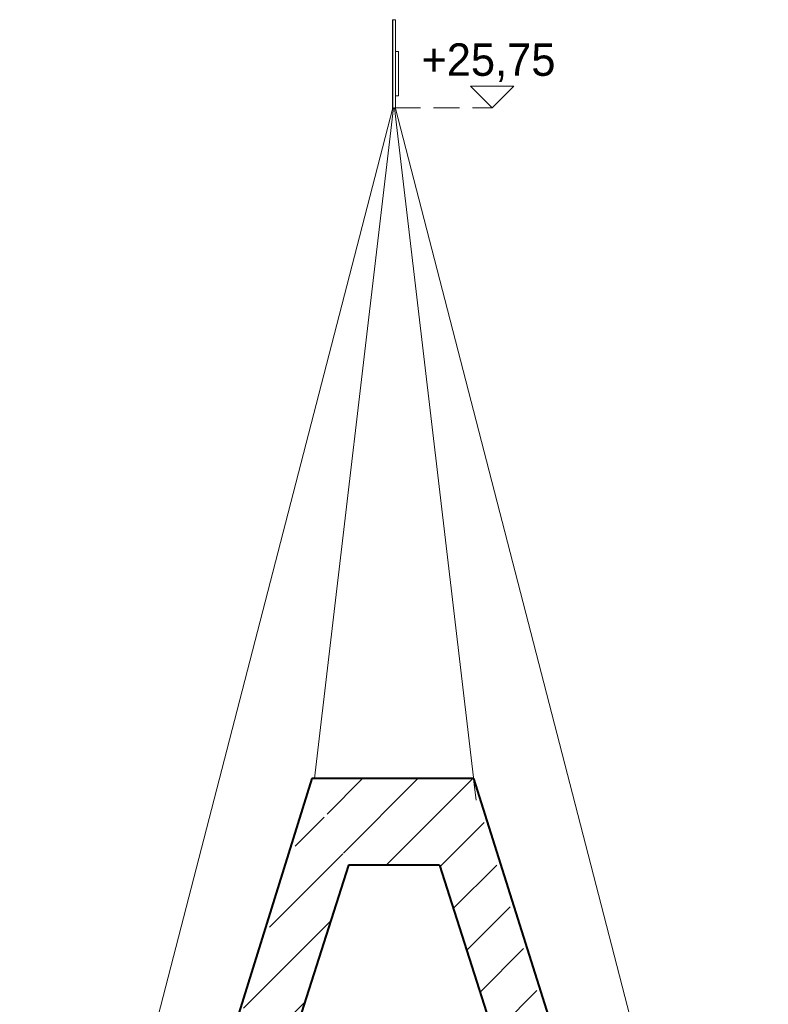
# Model space of a CAD drawing. Header units: millimetres. Extents: x 16408 to 39505, y -6861 to 26364.
# Tile 85 of 85: x 27901 to 33086, y 19550 to 26364. Entities that reach past the tile are written whole.
import ezdxf

# ---------------------------------------------------------------- set-up
doc = ezdxf.new("R2010")
doc.units = ezdxf.units.MM
doc.header["$MEASUREMENT"] = 0
doc.linetypes.add('Przerywana gęsta', pattern=[270, 180, -90])
doc.linetypes.add('Wipeout_Contour', pattern=[1000, 0, -1000])
for name, color, linetype, lineweight in [('0_Nr_pióra__1', 7, 'Continuous', 13), ('0_Nr_pióra__88', 7, 'Continuous', 13), ('inw_schody zewnętrzne_Nr_pióra__1', 7, 'Continuous', 13), ('inw_schody zewnętrzne_Nr_pióra__27', 7, 'Continuous', 40), ('inw_schody zewnętrzne_Nr_pióra__87', 7, 'Continuous', 13), ('inw_ściany zewnętrzne_Nr_pióra__1', 7, 'Continuous', 13)]:
    doc.layers.add(name, color=color, linetype=linetype, lineweight=lineweight)
doc.layers.add('inw_schody zewnętrzne', color=7, linetype='Continuous')
doc.styles.add('STYL_AUTOMATYCZNY_1', font='txt')
pattern_1 = [(45, (0, 0), (-190.9188, 190.9188), [])]

# ---------------------------------------------------------------- blocks, each defined once
blk = doc.blocks.new('Wymiary_19_4', base_point=(31174.4, 25754.1))
at = {"layer": '0_Nr_pióra__1', "color": 7, "linetype": 'Continuous', "lineweight": 13}
for p, q in [((31174.4, 25754.1), (31024.4, 25904.1)), ((31024.4, 25904.1), (31324.4, 25904.1)), ((31324.4, 25904.1), (31174.4, 25754.1))]:
    blk.add_line(p, q, dxfattribs=at)
at = {"layer": '0_Nr_pióra__1', "color": 7, "lineweight": 13, "insert": (30683.1, 25934.1), "char_height": 225, "attachment_point": 7, "style": 'STYL_AUTOMATYCZNY_1'}
blk.add_mtext('\\A1;{\\pql;\\fCentury Gothic|b0|i0|c238|p34;+25,75}', dxfattribs=at)

msp = doc.modelspace()

# ---------------------------------------------------------------- block references
at = {"color": 7, "linetype": 'Continuous', "lineweight": 13}
msp.add_blockref('Wymiary_19_4', (31174.4, 25754.1), dxfattribs=at)

# ---------------------------------------------------------------- wipeouts: each hides what was drawn before it
at = {"color": 254, "linetype": 'Wipeout_Contour', "lineweight": 0, "ltscale": 160330.798729}
msp.add_wipeout([(30503.5, 25837.7), (30523.5, 25837.7), (30523.5, 26144.5), (30503.5, 26144.5)], dxfattribs=at).dxf.layer = 'inw_schody zewnętrzne'
at = {"color": 254, "linetype": 'Wipeout_Contour', "lineweight": 0, "ltscale": 257275.211859}
msp.add_wipeout([(30807.6, 20512.3), (32531.8, 15143.8), (32728.1, 15766.4), (31148.3, 20691.7), (31043.7, 21112.3), (29925.6, 21112.3), (30179.3, 20512.3)], dxfattribs=at).dxf.layer = 'inw_schody zewnętrzne'

# ---------------------------------------------------------------- next in the draw order: hatches: boundary and pattern name
at = {"layer": 'inw_schody zewnętrzne_Nr_pióra__1', "linetype": 'Continuous', "lineweight": 13}
h = msp.add_hatch(dxfattribs=at)
h.set_pattern_fill('Bloczki_ceramiczne_0004', style=0, pattern_type=2)
h.set_pattern_definition(pattern_1)
h.paths.add_polyline_path([(30807.6, 20512.3), (32531.8, 15143.8), (32728.1, 15766.4), (31148.3, 20691.7), (31043.7, 21112.3), (29925.6, 21112.3), (30179.3, 20512.3)])

# ---------------------------------------------------------------- next in the draw order: linework, layer by layer
at = {"layer": 'inw_schody zewnętrzne_Nr_pióra__27', "color": 7, "linetype": 'Continuous', "lineweight": 40}
for p, q in [((31043.7, 21112.3), (29925.6, 21112.3)), ((31043.7, 21112.3), (32730.1, 15766.4)), ((30807.6, 20512.3), (32531.8, 15143.8))]:
    msp.add_line(p, q, dxfattribs=at)

# ---------------------------------------------------------------- next in the draw order: wipeouts: each hides what was drawn before it
at = {"color": 254, "linetype": 'Wipeout_Contour', "lineweight": 0, "ltscale": 200387.811565}
msp.add_wipeout([(30500.6, 26364.4), (30500.6, 25748.6), (30501.7, 25754.1), (30503.5, 25748.6), (30503.5, 26364.4)], dxfattribs=at)

# ---------------------------------------------------------------- next in the draw order: wipeouts: each hides what was drawn before it
at = {"color": 254, "linetype": 'Wipeout_Contour', "lineweight": 0, "ltscale": 200368.388425}
msp.add_wipeout([(30493.5, 25748.6), (30496.1, 25754.1), (30500.6, 25748.6), (30500.6, 26364.4), (30493.5, 26364.4)], dxfattribs=at)
at = {"color": 254, "linetype": 'Wipeout_Contour', "lineweight": 0, "ltscale": 138120.209268}
msp.add_wipeout([(28256.9, 15766.4), (28655.2, 15766.4), (30179.3, 20512.3), (29925.6, 21012.3)], dxfattribs=at).dxf.layer = 'inw_schody zewnętrzne'

# ---------------------------------------------------------------- next in the draw order: hatches: boundary and pattern name
at = {"layer": 'inw_schody zewnętrzne_Nr_pióra__1', "linetype": 'Continuous', "lineweight": 13}
h = msp.add_hatch(dxfattribs=at)
h.set_pattern_fill('Bloczki_ceramiczne_0004', style=0, pattern_type=2)
h.set_pattern_definition(pattern_1)
h.paths.add_polyline_path([(28256.9, 15766.4), (28655.2, 15766.4), (30179.3, 20512.3), (29925.6, 21012.3)])

# ---------------------------------------------------------------- next in the draw order: linework, layer by layer
at = {"layer": 'inw_schody zewnętrzne_Nr_pióra__27', "color": 7, "linetype": 'Continuous', "lineweight": 40}
for p, q in [((29925.6, 21112.3), (28256.9, 15766.4)), ((30179.3, 20512.3), (28455.2, 15143.8)), ((30807.6, 20512.3), (30179.3, 20512.3))]:
    msp.add_line(p, q, dxfattribs=at)

# ---------------------------------------------------------------- next in the draw order: wipeouts: each hides what was drawn before it
at = {"color": 254, "linetype": 'Wipeout_Contour', "lineweight": 0, "ltscale": 200341.483031}
msp.add_wipeout([(30486.4, 25748.6), (30489.1, 25754.1), (30493.5, 25748.6), (30493.5, 26364.4), (30486.4, 26364.4)], dxfattribs=at)

# ---------------------------------------------------------------- next in the draw order: linework, layer by layer
at = {"layer": 'inw_schody zewnętrzne_Nr_pióra__87', "color": 7, "linetype": 'Continuous', "lineweight": 13}
msp.add_line((30523.5, 25837.7), (30523.5, 26144.5), dxfattribs=at)

# ---------------------------------------------------------------- next in the draw order: wipeouts: each hides what was drawn before it
at = {"color": 254, "linetype": 'Wipeout_Contour', "lineweight": 0, "ltscale": 200323.652627}
msp.add_wipeout([(30486.4, 26364.4), (30483.5, 26364.4), (30483.5, 25749.8), (30484.6, 25754.1), (30486.4, 25748.6)], dxfattribs=at)

# ---------------------------------------------------------------- next in the draw order: linework, layer by layer
at = {"layer": '0_Nr_pióra__88', "color": 7, "linetype": 'Continuous', "lineweight": 13}
for p, q in [((30483.5, 25749.8), (30483.5, 26364.4)), ((30483.5, 26364.4), (30486.4, 26364.4)), ((30486.4, 26364.4), (30493.5, 26364.4)), ((30493.5, 26364.4), (30500.6, 26364.4)), ((30500.6, 26364.4), (30503.5, 26364.4)), ((30503.5, 26144.5), (30503.5, 26364.4)), ((30503.5, 25837.7), (30503.5, 26144.5)), ((30503.5, 25748.6), (30503.5, 25837.7))]:
    msp.add_line(p, q, dxfattribs=at)
at = {"layer": 'inw_schody zewnętrzne_Nr_pióra__87', "color": 7, "linetype": 'Continuous', "lineweight": 13}
for p, q in [((30523.5, 26144.5), (30503.5, 26144.5)), ((30523.5, 25837.7), (30503.5, 25837.7)), ((30484.6, 25754.1), (27901.2, 15766.4)), ((30489.1, 25754.1), (29943.2, 21112.3)), ((30486.4, 25748.6), (30484.6, 25754.1)), ((30489.1, 25754.1), (30486.4, 25748.6)), ((30493.5, 25748.6), (30489.1, 25754.1)), ((30496.1, 25754.1), (30493.5, 25748.6)), ((30496.1, 25754.1), (30500.6, 25748.6)), ((31061.4, 20962.3), (30496.1, 25754.1)), ((30501.7, 25754.1), (30500.6, 25748.6)), ((30501.7, 25754.1), (30503.5, 25748.6)), ((33085.8, 15766.4), (30503.5, 25749.8))]:
    msp.add_line(p, q, dxfattribs=at)
at = {"layer": 'inw_ściany zewnętrzne_Nr_pióra__1', "color": 7, "linetype": 'Przerywana gęsta', "lineweight": 13, "flags": 128}
msp.add_lwpolyline([(30496.1, 25754.1), (31174.4, 25754.1)], dxfattribs=at)

doc.saveas('drawing.dxf')
